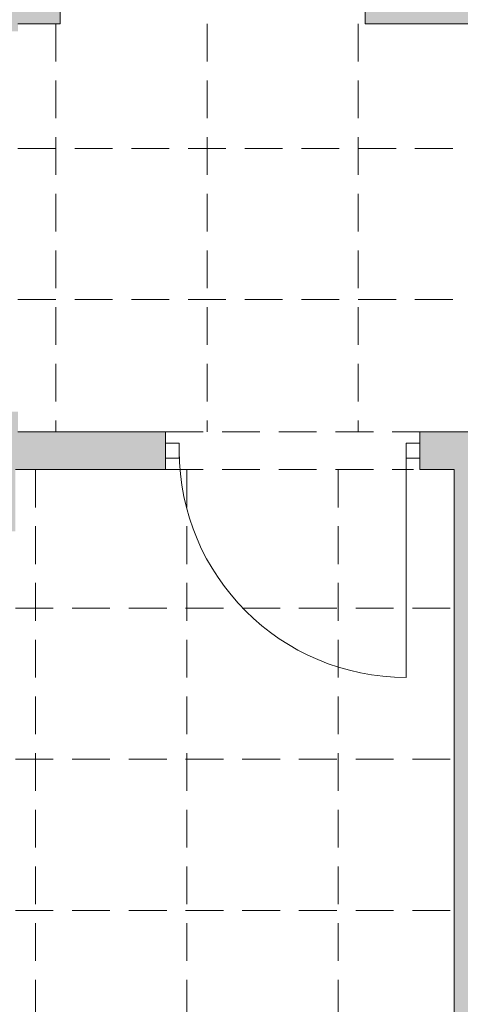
# Model space of a CAD drawing. Header units: millimetres. Extents: x -23540 to 53212, y -37964 to 41185.
# Tile 9 of 203: x -16672 to -16497, y -31611 to -31220. Entities that reach past the tile are written whole.
import ezdxf

# ---------------------------------------------------------------- set-up
doc = ezdxf.new("R2010")
doc.units = ezdxf.units.MM
doc.linetypes.add('DASHEDX2', pattern=[1.5, 1, -0.5])
doc.layers.get('0').update_dxf_attribs({"lineweight": 18})
doc.layers.add('PG_PRZERYWANE_ŚREDNIE', color=1, linetype='DASHEDX2', lineweight=18)
doc.layers.add('PG_ŚCIANY_DZIAŁOWE', color=3, linetype='Continuous', lineweight=18)

msp = doc.modelspace()

# ---------------------------------------------------------------- hatches: boundary and pattern name
at = {"layer": 'PG_ŚCIANY_DZIAŁOWE', "true_color": 0x636466, "transparency": 33554610}
h = msp.add_hatch(color=251, dxfattribs=at)
h.dxf.hatch_style = 1
h.paths.add_polyline_path([(-16656.04, -31221.69), (-16656.04, -31199.19), (-16696.29, -31199.19), (-16696.29, -31224.69), (-16672.79, -31224.69), (-16672.79, -31221.69)])
h.paths.add_polyline_path([(-16535.04, -31199.19), (-16535.04, -31221.69), (-16430.29, -31221.69), (-16428.29, -31221.69), (-16428.29, -31174.69), (-16471.29, -31174.69), (-16471.29, -31057.94), (-16518.29, -31057.94), (-16518.29, -31199.19)])
h = msp.add_hatch(color=251, dxfattribs=at)
h.dxf.hatch_style = 1
h.paths.add_polyline_path([(-16744.29, -31423.19), (-16673.79, -31423.19), (-16673.79, -31398.69), (-16614.29, -31398.69), (-16614.29, -31383.69), (-16672.79, -31383.69), (-16672.79, -31375.69), (-16696.29, -31375.69), (-16696.29, -31378.19), (-16744.29, -31378.19)])
h = msp.add_hatch(color=251, dxfattribs=at)
h.dxf.hatch_style = 1
h.paths.add_polyline_path([(-16484.79, -31383.69), (-16513.29, -31383.69), (-16513.29, -31398.69), (-16499.79, -31398.69), (-16499.79, -32015.19), (-16484.79, -32015.19)])

# ---------------------------------------------------------------- linework, layer by layer
at = {"color": 251, "true_color": 0x636466}
for p, q in [((-16656.04, -31221.69), (-16656.04, -31199.19)), ((-16535.04, -31221.69), (-16535.04, -31199.19)), ((-16656.04, -31221.69), (-16672.79, -31221.69)), ((-16518.29, -31221.69), (-16535.04, -31221.69)), ((-16518.29, -31221.69), (-16430.29, -31221.69)), ((-16614.29, -31383.69), (-16672.79, -31383.69)), ((-16614.29, -31383.69), (-16614.29, -31398.69)), ((-16484.79, -31383.69), (-16513.29, -31383.69)), ((-16513.29, -31383.69), (-16513.29, -31398.69)), ((-16608.79, -31388.19), (-16614.29, -31388.19)), ((-16614.29, -31388.19), (-16614.29, -31394.19)), ((-16608.79, -31394.19), (-16608.79, -31388.19)), ((-16513.29, -31388.19), (-16518.79, -31388.19)), ((-16518.79, -31388.19), (-16518.79, -31394.19)), ((-16513.29, -31394.19), (-16513.29, -31388.19)), ((-16614.29, -31394.19), (-16608.79, -31394.19)), ((-16518.79, -31394.19), (-16513.29, -31394.19)), ((-16614.29, -31398.69), (-16673.79, -31398.69)), ((-16499.79, -31398.69), (-16513.29, -31398.69)), ((-16499.79, -31398.69), (-16499.79, -32015.19))]:
    msp.add_line(p, q, dxfattribs=at)
at = {"color": 251, "true_color": 0x636466, "extrusion": (0, 0, -1)}
msp.add_line((-16518.79, -31391.19), (-16518.79, -31481.19), dxfattribs=at)
msp.add_arc((16518.79, -31391.19), 90, 270, 0, dxfattribs=at)
at = {"layer": 'PG_PRZERYWANE_ŚREDNIE', "color": 251, "lineweight": 15, "ltscale": 15, "true_color": 0x636466}
for p, q in [((-16657.79, -31221.69), (-16657.79, -31383.69)), ((-16597.79, -31221.69), (-16597.79, -31383.69)), ((-16537.79, -31221.69), (-16537.79, -31383.69)), ((-16672.79, -31271.19), (-15523.79, -31271.19)), ((-16672.79, -31331.19), (-15523.79, -31331.19)), ((-16614.29, -31383.69), (-16513.29, -31383.69)), ((-16665.79, -31398.69), (-16665.79, -31993.69)), ((-16614.29, -31398.69), (-16515.9, -31398.69)), ((-16605.79, -31398.69), (-16605.79, -31993.69)), ((-16545.79, -31398.69), (-16545.79, -31993.69)), ((-16673.79, -31453.69), (-16499.79, -31453.69)), ((-16673.79, -31513.69), (-16499.79, -31513.69)), ((-16673.79, -31573.69), (-16499.79, -31573.69))]:
    msp.add_line(p, q, dxfattribs=at)

doc.saveas('drawing.dxf')
